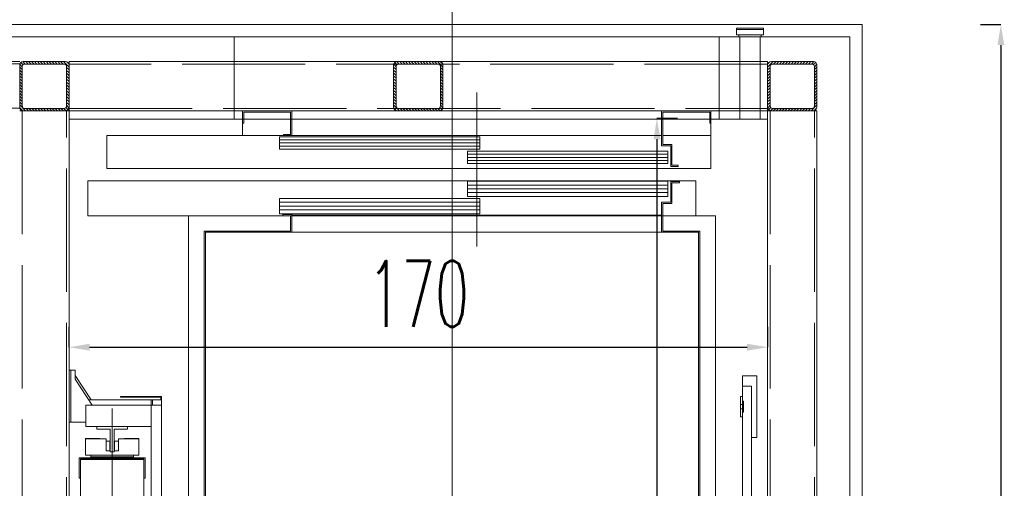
# Model space of a CAD drawing. Header units: millimetres. Extents: x 402 to 79005, y -7782 to 89952.
# Tile 119 of 256: x 26284 to 26524, y 22415 to 22529. Entities that reach past the tile are written whole.
import ezdxf

# ---------------------------------------------------------------- set-up
doc = ezdxf.new("R2010")
doc.units = ezdxf.units.MM
doc.header["$LTSCALE"] = 10
doc.linetypes.add('ACAD_ISO02W100', pattern=[15, 12, -3])
doc.linetypes.add('ACAD_ISO04W100', pattern=[30, 24, -3, 0, -3])
doc.layers.get('0').update_dxf_attribs({"lineweight": 0})
doc.layers.get('Defpoints').update_dxf_attribs({"color": 253})
for name, color, linetype, lineweight in [('0_A_DŹWIG OSOBOWY', 5, 'Continuous', 0), ('0_A_WYMIAROWANIE', 1, 'Continuous', 5), ('0_SZKLANA ELEWACJA SZYBU WINDOWEGO', 132, 'Continuous', 0), ('0_wymiarowanie', 1, 'Continuous', 0), ('A_SZYB WINDOWY', 7, 'Continuous', 0), ('AS_Belki', 145, 'Continuous', 0)]:
    doc.layers.add(name, color=color, linetype=linetype, lineweight=lineweight)
doc.styles.add('SIMPLEXD', font='simplex.shx', dxfattribs={"width": 0.6})
doc.dimstyles.new('1-100', dxfattribs={"dimtxt": 16, "dimasz": 5, "dimexe": 0, "dimexo": 0, "dimgap": 5, "dimtad": 1, "dimdec": 1, "dimtxsty": 'SIMPLEXD', "dimcen": 5, "dimclrt": 256, "dimadec": 0, "dimazin": 0, "dimtfac": 1, "dimtdec": 0, "dimtix": 1, "dimtmove": 1, "dimatfit": 3, "dimldrblk": 'LP', "dimfxl": 0, "dimarcsym": 0})

# ---------------------------------------------------------------- blocks, each defined once
blk = doc.blocks.new('zw$BBA8')
for p, q in [((630.1, 106.1), (630.1, 3306.1)), ((1387.6, 3252.1), (1322.6, 3252.1)), ((1322.6, 3252.1), (1322.6, 3249.1)), ((1387.6, 3249.1), (1322.6, 3249.1)), ((1322.6, 3249.1), (1322.6, 3236.1)), ((1322.6, 3249.1), (1387.6, 3249.1)), ((1322.6, 3236.1), (1387.6, 3236.1)), ((1382.6, 3236.1), (1327.6, 3236.1)), ((1327.6, 3236.1), (1327.6, 3231.1)), ((1382.6, 3231.1), (1382.6, 3236.1)), ((1387.6, 3249.1), (1387.6, 3252.1)), ((1387.6, 3236.1), (1387.6, 3249.1)), ((-301.9, 3231.1), (-501.9, 3231.1)), ((100.1, 3231.1), (-301.9, 3231.1)), ((100.1, 3031.1), (100.1, 3231.1)), ((1280.1, 3231.1), (100.1, 3231.1)), ((100.1, 3231.1), (100.1, 3111.1)), ((1330.1, 3231.1), (1280.1, 3231.1)), ((1280.1, 3231.1), (1280.1, 3031.1)), ((1280.1, 3111.1), (1280.1, 3231.1)), ((1327.6, 3231.1), (1382.6, 3231.1)), ((1380.1, 3231.1), (1330.1, 3231.1)), ((1330.1, 3031.1), (1330.1, 3231.1)), ((1398.1, 3231.1), (1380.1, 3231.1)), ((1380.1, 3231.1), (1380.1, 3031.1)), ((1598.1, 3231.1), (1398.1, 3231.1)), ((1598.1, 181.1), (1598.1, 3231.1)), ((100.1, 3111.1), (100.1, 3031.1)), ((690.1, 2721.1), (690.1, 3096.1)), ((1280.1, 3031.1), (1280.1, 3111.1)), ((120.1, 3051.1), (120.1, 3021.1)), ((240.1, 3051.1), (120.1, 3051.1)), ((123.1, 3021.1), (123.1, 3048.1)), ((123.1, 3048.1), (237.1, 3048.1)), ((237.1, 3048.1), (237.1, 2994.1)), ((240.1, 2991.1), (240.1, 3051.1)), ((1140.1, 3051.1), (1140.1, 2966.1)), ((1260.1, 3051.1), (1140.1, 3051.1)), ((1143.1, 2969.1), (1143.1, 3048.1)), ((1143.1, 3048.1), (1257.1, 3048.1)), ((1257.1, 3048.1), (1257.1, 3021.1)), ((1260.1, 3021.1), (1260.1, 3051.1)), ((-301.9, 3031.1), (-301.9, 2421.1)), ((-301.9, 3031.1), (100.1, 3031.1)), ((-301.9, 381.1), (-301.9, 3031.1)), ((100.1, 3031.1), (120.1, 3031.1)), ((120.1, 3021.1), (123.1, 3021.1)), ((120.1, 3021.1), (120.1, 2991.1)), ((123.1, 3031.1), (237.1, 3031.1)), ((240.1, 3031.1), (1140.1, 3031.1)), ((1143.1, 3031.1), (1257.1, 3031.1)), ((1257.1, 3021.1), (1260.1, 3021.1)), ((1260.1, 3031.1), (1280.1, 3031.1)), ((1260.1, 2991.1), (1260.1, 3021.1)), ((1280.1, 3031.1), (1330.1, 3031.1)), ((1330.1, 3031.1), (1380.1, 3031.1)), ((1380.1, 3031.1), (1398.1, 3031.1)), ((1398.1, 2106.1), (1398.1, 3031.1)), ((1398.1, 3031.1), (1398.1, 381.1)), ((1140.1, 2991.1), (-209.9, 2991.1)), ((-209.9, 2991.1), (-209.9, 2911.1)), ((120.1, 2991.1), (220.1, 2991.1)), ((697.5, 2988.1), (210.1, 2988.1)), ((210.1, 2988.1), (210.1, 2958.1)), ((697.6, 2980.6), (210.1, 2980.6)), ((697.6, 2973.1), (210.1, 2973.1)), ((237.1, 2994.1), (220.1, 2994.1)), ((220.1, 2994.1), (220.1, 2991.1)), ((220.1, 2991.1), (240.1, 2991.1)), ((240.1, 2991.1), (1140.1, 2991.1)), ((697.5, 2958.1), (697.5, 2988.1)), ((1260.1, 2991.1), (1143.1, 2991.1)), ((1143.1, 2991.1), (1260.1, 2991.1)), ((1260.1, 2911.1), (1260.1, 2991.1)), ((697.6, 2965.6), (210.1, 2965.6)), ((210.1, 2958.1), (697.5, 2958.1)), ((1155, 2953.1), (667.6, 2953.1)), ((667.6, 2953.1), (667.6, 2923.1)), ((1140.1, 2966.1), (1162.1, 2966.1)), ((1165.1, 2969.1), (1143.1, 2969.1)), ((1155, 2923.1), (1155, 2953.1)), ((1162.1, 2966.1), (1162.1, 2916.1)), ((1165.1, 2919.1), (1165.1, 2969.1)), ((1155.1, 2945.6), (667.6, 2945.6)), ((1155.1, 2938.1), (667.6, 2938.1)), ((1155.1, 2930.6), (667.6, 2930.6)), ((667.6, 2923.1), (1155, 2923.1)), ((-209.9, 2911.1), (1260.1, 2911.1)), ((1162.1, 2916.1), (1180.1, 2916.1)), ((1180.1, 2919.1), (1165.1, 2919.1)), ((1180.1, 2916.1), (1180.1, 2919.1)), ((1223.6, 2881.1), (-255.9, 2881.1)), ((-255.9, 2881.1), (-255.9, 2796.1)), ((1155, 2880.1), (667.6, 2880.1)), ((667.6, 2880.1), (667.6, 2843.1)), ((1155, 2843.1), (1155, 2880.1)), ((1183.6, 2879.1), (1162.1, 2879.1)), ((1162.1, 2879.1), (1162.1, 2829.1)), ((1165.1, 2876.1), (1183.6, 2876.1)), ((1165.1, 2826.1), (1165.1, 2876.1)), ((1183.6, 2876.1), (1183.6, 2879.1)), ((1223.6, 2796.1), (1223.6, 2881.1)), ((1155.1, 2870.9), (667.6, 2870.9)), ((1155.1, 2861.6), (667.6, 2861.6)), ((1155.1, 2852.4), (667.6, 2852.4)), ((697.5, 2838.1), (210.1, 2838.1)), ((210.1, 2838.1), (210.1, 2801.1)), ((697.6, 2828.9), (210.1, 2828.9)), ((667.6, 2843.1), (1155, 2843.1)), ((697.5, 2801.1), (697.5, 2838.1)), ((1162.1, 2829.1), (1140.1, 2829.1)), ((1140.1, 2829.1), (1140.1, 2756.1)), ((697.6, 2819.6), (210.1, 2819.6)), ((697.6, 2810.4), (210.1, 2810.4)), ((1143.1, 2826.1), (1165.1, 2826.1)), ((1143.1, 2759.1), (1143.1, 2826.1)), ((-255.9, 2796.1), (218.6, 2796.1)), ((-10.9, 2796.1), (-10.9, 616.1)), ((1271.1, 2796.1), (-10.9, 2796.1)), ((-10.9, 2796.1), (-10.9, 616.1)), ((1271.1, 2796.1), (-10.9, 2796.1)), ((-10.9, 2796.1), (-10.9, 616.1)), ((1271.1, 2796.1), (-10.9, 2796.1)), ((-10.9, 2796.1), (-10.9, 616.1)), ((1271.1, 2796.1), (-10.9, 2796.1)), ((210.1, 2801.1), (697.5, 2801.1)), ((240.1, 2799.1), (218.6, 2799.1)), ((218.6, 2799.1), (218.6, 2796.1)), ((218.6, 2796.1), (237.1, 2796.1)), ((237.1, 2796.1), (237.1, 2759.1)), ((240.1, 2756.1), (240.1, 2799.1)), ((1140.1, 2797.6), (240.1, 2797.6)), ((1143.1, 2796.1), (1223.6, 2796.1)), ((1271.1, 616.1), (1271.1, 2796.1)), ((1271.1, 616.1), (1271.1, 2796.1)), ((1271.1, 616.1), (1271.1, 2796.1)), ((1271.1, 616.1), (1271.1, 2796.1)), ((27.1, 2759.1), (27.1, 1836.1)), ((237.1, 2759.1), (27.1, 2759.1)), ((30.1, 1916.1), (30.1, 2756.1)), ((30.1, 2756.1), (240.1, 2756.1)), ((30.1, 2756.1), (30.1, 1916.1)), ((1230.1, 2756.1), (30.1, 2756.1)), ((1140.1, 2756.1), (1230.1, 2756.1)), ((1233.1, 2759.1), (1143.1, 2759.1)), ((1230.1, 2756.1), (1230.1, 2106.1)), ((1230.1, 1916.1), (1230.1, 2756.1)), ((1233.1, 2106.1), (1233.1, 2759.1)), ((-301.9, 2421.1), (-301.9, 2294.1)), ((-297.9, 2421.1), (-301.9, 2421.1)), ((-286.9, 2421.1), (-297.9, 2421.1)), ((-297.9, 2421.1), (-297.9, 2294.1)), ((-297.9, 2294.1), (-297.9, 2421.1)), ((-286.9, 2399.1), (-286.9, 2421.1)), ((-247.9, 2349.1), (-286.9, 2408.1)), ((-245.3, 2336.1), (-286.9, 2399.1)), ((1372.1, 2407.1), (1337.1, 2407.1)), ((1337.1, 2407.1), (1337.1, 2382.1)), ((1372.1, 2257.1), (1372.1, 2407.1)), ((1359.1, 2382.1), (1337.1, 2382.1)), ((1337.1, 2382.1), (1337.1, 2345.4)), ((1359.1, 2106.1), (1359.1, 2382.1)), ((-101.9, 2349.1), (-253.9, 2349.1)), ((-176.9, 2357.1), (-176.9, 2355.1)), ((-76.9, 2357.1), (-176.9, 2357.1)), ((-176.9, 2355.1), (-78.9, 2355.1)), ((-101.9, 2349.1), (-101.9, 2336.1)), ((-98.9, 2349.1), (-101.9, 2349.1)), ((-76.9, 2349.1), (-98.9, 2349.1)), ((-98.9, 2349.1), (-98.9, 2336.1)), ((-98.9, 2336.1), (-98.9, 2349.1)), ((-78.9, 2355.1), (-78.9, 2349.1)), ((-76.9, 2349.1), (-76.9, 2357.1)), ((-76.9, 2336.1), (-76.9, 2349.1)), ((1337.1, 2357.1), (1332.1, 2357.1)), ((1332.1, 2357.1), (1332.1, 2337.1)), ((1337.1, 2337.1), (1337.1, 2357.1)), ((-260.9, 2336.1), (-260.9, 2284.1)), ((-101.9, 2336.1), (-260.9, 2336.1)), ((-196.9, 2328.1), (-196.9, 1084.1)), ((-76.9, 2336.1), (-101.9, 2336.1)), ((-101.9, 2336.1), (-101.9, 1856.1)), ((-76.9, 1076.1), (-76.9, 2336.1)), ((1337.1, 2337.1), (1332.1, 2337.1)), ((1332.1, 2337.1), (1332.1, 2327.1)), ((1332.1, 2327.1), (1337.1, 2327.1)), ((1332.1, 2327.1), (1332.1, 2307.1)), ((1339.1, 2345.4), (1337.1, 2345.4)), ((1337.1, 2345.4), (1337.1, 2318.9)), ((1337.1, 2327.1), (1337.1, 2337.1)), ((1337.1, 2307.1), (1337.1, 2327.1)), ((1339.1, 2318.9), (1339.1, 2345.4)), ((1332.1, 2307.1), (1337.1, 2307.1)), ((1337.1, 2318.9), (1337.1, 2106.1)), ((1337.1, 2318.9), (1339.1, 2318.9)), ((-301.9, 2294.1), (-301.9, 1118.1)), ((-301.9, 2294.1), (-297.9, 2294.1)), ((-297.9, 2294.1), (-260.9, 2294.1)), ((-260.9, 2284.1), (-101.9, 2284.1)), ((-234.4, 2284.1), (-234.4, 2277.1)), ((-159.4, 2284.1), (-234.4, 2284.1)), ((-234.4, 2277.1), (-201.9, 2277.1)), ((-201.9, 2277.1), (-201.9, 2222.1)), ((-191.9, 2222.1), (-191.9, 2277.1)), ((-191.9, 2277.1), (-159.4, 2277.1)), ((-159.4, 2277.1), (-159.4, 2284.1)), ((-261.9, 2254.6), (-261.9, 2253.6)), ((-226.9, 2254.6), (-261.9, 2254.6)), ((-211.9, 2253.6), (-261.9, 2253.6)), ((-261.9, 2253.6), (-261.9, 2214.6)), ((-226.9, 2253.6), (-226.9, 2254.6)), ((-211.9, 2224.6), (-211.9, 2253.6)), ((-131.9, 2253.6), (-181.9, 2253.6)), ((-181.9, 2253.6), (-181.9, 2224.6)), ((-131.9, 2254.6), (-166.9, 2254.6)), ((-166.9, 2254.6), (-166.9, 2253.6)), ((-131.9, 2253.6), (-131.9, 2254.6)), ((-131.9, 2214.6), (-131.9, 2253.6)), ((1359.1, 2257.1), (1372.1, 2257.1)), ((-211.9, 2248.6), (-211.9, 2224.6)), ((-202.9, 2248.6), (-211.9, 2248.6)), ((-202.9, 2224.6), (-202.9, 2248.6)), ((-190.9, 2248.6), (-190.9, 2224.6)), ((-181.9, 2248.6), (-190.9, 2248.6)), ((-181.9, 2224.6), (-181.9, 2248.6)), ((-116.9, 2208.1), (-276.9, 2208.1)), ((-276.9, 2208.1), (-276.9, 2158.1)), ((-273.9, 2205.1), (-119.9, 2205.1)), ((-273.9, 2158.1), (-273.9, 2205.1)), ((-261.9, 2214.6), (-131.9, 2214.6)), ((-248.9, 2214.6), (-248.9, 2210.6)), ((-248.9, 2210.6), (-144.9, 2210.6)), ((-248.9, 2210.6), (-248.9, 2208.1)), ((-201.9, 2224.6), (-211.9, 2224.6)), ((-201.9, 2222.1), (-191.9, 2222.1)), ((-181.9, 2224.6), (-191.9, 2224.6)), ((-144.9, 2210.6), (-144.9, 2214.6)), ((-144.9, 2208.1), (-144.9, 2210.6)), ((-119.9, 2205.1), (-119.9, 2158.1)), ((-116.9, 2158.1), (-116.9, 2208.1)), ((-119.9, 2204.1), (-273.9, 2204.1)), ((-273.9, 2204.1), (-273.9, 1208.1)), ((-119.9, 1856.1), (-119.9, 2204.1)), ((-276.9, 2158.1), (-273.9, 2158.1)), ((-119.9, 2158.1), (-116.9, 2158.1))]:
    blk.add_line(p, q)
blk = doc.blocks.new('*D3960')
at = {"layer": '0_wymiarowanie', "color": 0, "lineweight": -2}
for p, q in [((26295.95, 22454.74), (26295.95, 22449.74)), ((26465.95, 22454.74), (26465.95, 22449.74)), ((26300.95, 22449.74), (26460.95, 22449.74))]:
    blk.add_line(p, q, dxfattribs=at)
at = {"layer": '0_wymiarowanie', "color": 0, "lineweight": 9}
for points in [[(26300.95, 22450.58), (26300.95, 22448.91), (26295.95, 22449.74)], [(26460.95, 22448.91), (26460.95, 22450.58), (26465.95, 22449.74)]]:
    blk.add_solid(points, dxfattribs=at)
at = {"layer": 'Defpoints', "color": 0, "lineweight": 9}
for p in [(26295.95, 22477.78), (26465.95, 22477.78), (26465.95, 22449.74)]:
    blk.add_point(p, dxfattribs=at)
at = {"layer": '0_wymiarowanie', "insert": (26380.95, 22462.74), "char_height": 16, "attachment_point": 5, "style": 'SIMPLEXD'}
blk.add_mtext('170', dxfattribs=at)
blk = doc.blocks.new('LP')
for p, q in [((0, 1), (0, 0)), ((0, 0), (-1, 0)), ((0, -1), (0, 0)), ((0, 0), (1, 0))]:
    blk.add_line(p, q)
at = {"const_width": 0.2}
blk.add_lwpolyline([(0.707, 0.707), (-0.707, -0.707)], dxfattribs=at)
blk = doc.blocks.new('*D3961')
at = {"layer": '0_wymiarowanie', "color": 0, "lineweight": -2}
for p, q in [((26444.01, 22505.31), (26439.01, 22505.31)), ((26439.01, 22500.31), (26439.01, 22245.31)), ((26444.01, 22240.31), (26439.01, 22240.31))]:
    blk.add_line(p, q, dxfattribs=at)
at = {"layer": '0_wymiarowanie', "color": 0, "lineweight": 9}
for points in [[(26439.85, 22500.31), (26438.18, 22500.31), (26439.01, 22505.31)], [(26438.18, 22245.31), (26439.85, 22245.31), (26439.01, 22240.31)]]:
    blk.add_solid(points, dxfattribs=at)
at = {"layer": 'Defpoints', "color": 0, "lineweight": 9}
for p in [(26453.11, 22505.31), (26439.01, 22240.31), (26447.08, 22240.31)]:
    blk.add_point(p, dxfattribs=at)
at = {"layer": '0_wymiarowanie', "insert": (26426.01, 22372.81), "char_height": 16, "attachment_point": 5, "rotation": 90, "style": 'SIMPLEXD'}
blk.add_mtext('265', dxfattribs=at)
blk = doc.blocks.new('*D4050')
at = {"layer": '0_A_WYMIAROWANIE', "color": 0, "lineweight": -2}
for p, q in [((26208.95, 22558.47), (26208.95, 22563.47)), ((26483.95, 22563.47), (26213.95, 22563.47)), ((26488.95, 22558.47), (26488.95, 22563.47))]:
    blk.add_line(p, q, dxfattribs=at)
at = {"layer": '0_A_WYMIAROWANIE', "color": 0, "lineweight": 9}
for points in [[(26213.95, 22564.31), (26213.95, 22562.64), (26208.95, 22563.47)], [(26483.95, 22562.64), (26483.95, 22564.31), (26488.95, 22563.47)]]:
    blk.add_solid(points, dxfattribs=at)
at = {"layer": 'Defpoints', "color": 0, "lineweight": 9}
for p in [(26208.95, 22563.47), (26208.95, 22518.3), (26488.95, 22518.3)]:
    blk.add_point(p, dxfattribs=at)
at = {"layer": '0_A_WYMIAROWANIE', "insert": (26348.95, 22576.47), "char_height": 16, "attachment_point": 5, "style": 'SIMPLEXD'}
blk.add_mtext('280', dxfattribs=at)
blk = doc.blocks.new('*D4051')
at = {"layer": '0_A_WYMIAROWANIE', "color": 0, "lineweight": -2}
for p, q in [((26517.71, 22528.19), (26522.71, 22528.19)), ((26522.71, 22523.19), (26522.71, 22205.65)), ((26517.71, 22200.65), (26522.71, 22200.65))]:
    blk.add_line(p, q, dxfattribs=at)
at = {"layer": '0_A_WYMIAROWANIE', "color": 0, "lineweight": 9}
for points in [[(26523.54, 22523.19), (26521.88, 22523.19), (26522.71, 22528.19)], [(26521.88, 22205.65), (26523.54, 22205.65), (26522.71, 22200.65)]]:
    blk.add_solid(points, dxfattribs=at)
at = {"layer": 'Defpoints', "color": 0, "lineweight": 9}
for p in [(26488.95, 22528.19), (26488.95, 22200.65), (26522.71, 22200.65)]:
    blk.add_point(p, dxfattribs=at)
at = {"layer": '0_A_WYMIAROWANIE', "insert": (26508.19, 22364.42), "char_height": 16, "attachment_point": 5, "rotation": 90, "style": 'SIMPLEXD'}
blk.add_mtext('327,5', dxfattribs=at)

msp = doc.modelspace()

# ---------------------------------------------------------------- hatches: boundary and pattern name
at = {"layer": 'AS_Belki'}
h = msp.add_hatch(dxfattribs=at)
h.set_pattern_fill('HYPECUTREGION', color=10, scale=0.5, angle=270, style=0, pattern_type=2)
h.set_pattern_definition([(315, (26323.57455, 22297.1887), (0.3535534, 0.3535534), [])])
h.paths.add_polyline_path([(26295.953, 22508.089), (26295.953, 22518.289, 0.4142136), (26295.053, 22519.189), (26284.853, 22519.189, 0.4142136), (26283.953, 22518.289), (26283.953, 22508.089, 0.4142136), (26284.853, 22507.189), (26295.053, 22507.189, 0.4142136)], flags=0)
h.paths.add_polyline_path([(26295.353, 22517.989), (26295.353, 22508.389, -0.4142136), (26294.753, 22507.789), (26285.153, 22507.789, -0.4142136), (26284.553, 22508.389), (26284.553, 22517.989, -0.4142136), (26285.153, 22518.589), (26294.753, 22518.589, -0.4142136)], flags=0)
h = msp.add_hatch(dxfattribs=at)
h.set_pattern_fill('HYPECUTREGION', color=10, scale=0.5, angle=270, style=0, pattern_type=2)
h.set_pattern_definition([(315, (26414.57455, 22297.1887), (0.3535534, 0.3535534), [])])
h.paths.add_polyline_path([(26386.953, 22508.089), (26386.953, 22518.289, 0.4142136), (26386.053, 22519.189), (26375.853, 22519.189, 0.4142136), (26374.953, 22518.289), (26374.953, 22508.089, 0.4142136), (26375.853, 22507.189), (26386.053, 22507.189, 0.4142136)], flags=0)
h.paths.add_polyline_path([(26386.353, 22517.989), (26386.353, 22508.389, -0.4142136), (26385.753, 22507.789), (26376.153, 22507.789, -0.4142136), (26375.553, 22508.389), (26375.553, 22517.989, -0.4142136), (26376.153, 22518.589), (26385.753, 22518.589, -0.4142136)], flags=0)
h = msp.add_hatch(dxfattribs=at)
h.set_pattern_fill('HYPECUTREGION', color=10, scale=0.5, angle=270, style=0, pattern_type=2)
h.set_pattern_definition([(225, (26438.3318, 22297.1887), (-0.3535534, 0.3535534), [])])
h.paths.add_polyline_path([(26465.953, 22508.089), (26465.953, 22518.289, -0.4142136), (26466.853, 22519.189), (26477.053, 22519.189, -0.4142136), (26477.953, 22518.289), (26477.953, 22508.089, -0.4142136), (26477.053, 22507.189), (26466.853, 22507.189, -0.4142136)], flags=0)
h.paths.add_polyline_path([(26466.553, 22517.989), (26466.553, 22508.389, 0.4142136), (26467.153, 22507.789), (26476.753, 22507.789, 0.4142136), (26477.353, 22508.389), (26477.353, 22517.989, 0.4142136), (26476.753, 22518.589), (26467.153, 22518.589, 0.4142136)], flags=0)

# ---------------------------------------------------------------- linework, layer by layer
at = {"layer": '0_A_DŹWIG OSOBOWY', "lineweight": 0}
msp.add_lwpolyline([(26295.953, 22240.189), (26465.953, 22240.189), (26465.953, 22505.189), (26295.953, 22505.189)], close=True, dxfattribs=at)
at = {"layer": '0_SZKLANA ELEWACJA SZYBU WINDOWEGO'}
for points in [[(26208.953, 22528.189), (26488.953, 22528.189), (26488.953, 22217.189), (26208.953, 22217.189)], [(26211.953, 22525.189), (26485.953, 22525.189), (26485.953, 22220.189), (26211.953, 22220.189)]]:
    msp.add_lwpolyline(points, close=True, dxfattribs=at)
at = {"layer": 'AS_Belki', "linetype": 'Continuous', "ltscale": 0.25}
for p, q in [((26283.953, 22519.229), (26227.953, 22519.229)), ((26295.053, 22519.189), (26284.853, 22519.189)), ((26295.953, 22518.289), (26295.953, 22519.189)), ((26465.953, 22519.189), (26295.953, 22519.189)), ((26386.053, 22519.189), (26375.853, 22519.189)), ((26465.953, 22518.289), (26465.953, 22519.189)), ((26466.853, 22519.189), (26477.053, 22519.189)), ((26283.953, 22518.289), (26283.953, 22508.089)), ((26284.553, 22508.389), (26284.553, 22517.989)), ((26285.153, 22518.589), (26294.753, 22518.589)), ((26295.353, 22517.989), (26295.353, 22508.389)), ((26295.953, 22518.289), (26295.953, 22508.089)), ((26374.953, 22518.289), (26374.953, 22508.089)), ((26375.553, 22508.389), (26375.553, 22517.989)), ((26376.153, 22518.589), (26385.753, 22518.589)), ((26386.353, 22517.989), (26386.353, 22508.389)), ((26386.953, 22518.289), (26386.953, 22508.089)), ((26465.953, 22518.289), (26465.953, 22508.089)), ((26466.553, 22517.989), (26466.553, 22508.389)), ((26476.753, 22518.589), (26467.153, 22518.589)), ((26477.353, 22508.389), (26477.353, 22517.989)), ((26477.953, 22518.289), (26477.953, 22508.089)), ((26283.953, 22507.189), (26284.853, 22507.189)), ((26284.853, 22507.189), (26295.053, 22507.189)), ((26294.753, 22507.789), (26285.153, 22507.789)), ((26295.053, 22507.189), (26295.953, 22507.189)), ((26295.953, 22507.189), (26295.953, 22508.089)), ((26295.953, 22238.189), (26295.953, 22507.189)), ((26295.953, 22507.189), (26465.953, 22507.189)), ((26375.853, 22507.189), (26386.053, 22507.189)), ((26385.753, 22507.789), (26376.153, 22507.789)), ((26465.953, 22507.189), (26465.953, 22508.089)), ((26465.953, 22507.189), (26465.953, 22238.189)), ((26465.953, 22507.189), (26466.853, 22507.189)), ((26477.053, 22507.189), (26466.853, 22507.189)), ((26467.153, 22507.789), (26476.753, 22507.789)), ((26477.053, 22507.189), (26477.953, 22507.189)), ((26477.953, 22238.189), (26477.953, 22507.189))]:
    msp.add_line(p, q, dxfattribs=at)
at = {"layer": 'AS_Belki', "color": 84, "linetype": 'ACAD_ISO02W100', "ltscale": 0.25}
for p, q in [((26283.953, 22518.629), (26227.953, 22518.629)), ((26465.953, 22518.589), (26295.953, 22518.589)), ((26227.953, 22507.829), (26283.953, 22507.829)), ((26284.553, 22507.189), (26284.553, 22238.189)), ((26295.353, 22238.189), (26295.353, 22507.189)), ((26295.953, 22507.789), (26465.953, 22507.789)), ((26466.553, 22507.189), (26466.553, 22238.189)), ((26477.353, 22238.189), (26477.353, 22507.189))]:
    msp.add_line(p, q, dxfattribs=at)
at = {"layer": 'AS_Belki', "color": 10, "linetype": 'ACAD_ISO04W100', "ltscale": 0.25}
for p, q in [((26283.953, 22507.189), (26283.953, 22507.189)), ((26477.953, 22507.189), (26477.953, 22507.189))]:
    msp.add_line(p, q, dxfattribs=at)
at = {"layer": 'AS_Belki', "linetype": 'Continuous', "ltscale": 0.25}
for centre, start, end in [((26284.853, 22518.289), 90, 180), ((26295.053, 22518.289), 0, 90), ((26375.853, 22518.289), 90, 180), ((26386.053, 22518.289), 0, 90), ((26466.853, 22518.289), 90, 180), ((26477.053, 22518.289), 0, 90), ((26284.853, 22508.089), 180, 270), ((26295.053, 22508.089), 270, 0), ((26375.853, 22508.089), 180, 270), ((26386.053, 22508.089), 270, 0), ((26466.853, 22508.089), 180, 270), ((26477.053, 22508.089), 270, 0)]:
    msp.add_arc(centre, 0.9, start, end, dxfattribs=at)
at = {"layer": 'AS_Belki', "linetype": 'Continuous', "ltscale": 0.25, "extrusion": (-1.5136e-13, 6.27875e-14, -1)}
for centre in [(-26285.153, 22517.989, 0), (-26376.153, 22517.989, 0)]:
    msp.add_arc(centre, 0.6, 0, 90, dxfattribs=at)
at = {"layer": 'AS_Belki', "linetype": 'Continuous', "ltscale": 0.25, "extrusion": (1.76696e-13, 3.78956e-14, -1)}
for centre in [(-26294.753, 22517.989, 0), (-26385.753, 22517.989, 0)]:
    msp.add_arc(centre, 0.6, 90, 180, dxfattribs=at)
at = {"layer": 'AS_Belki', "linetype": 'Continuous', "ltscale": 0.25, "extrusion": (-1.76696e-13, 3.78956e-14, -1)}
msp.add_arc((-26467.153, 22517.989, 0), 0.6, 0, 90, dxfattribs=at)
at = {"layer": 'AS_Belki', "linetype": 'Continuous', "ltscale": 0.25, "extrusion": (1.5136e-13, 6.27875e-14, -1)}
msp.add_arc((-26476.753, 22517.989, 0), 0.6, 90, 180, dxfattribs=at)
at = {"layer": 'AS_Belki', "linetype": 'Continuous', "ltscale": 0.25, "extrusion": (-1.5136e-13, -6.27875e-14, -1)}
for centre in [(-26285.153, 22508.389, 0), (-26376.153, 22508.389, 0)]:
    msp.add_arc(centre, 0.6, 270, 0, dxfattribs=at)
at = {"layer": 'AS_Belki', "linetype": 'Continuous', "ltscale": 0.25, "extrusion": (6.30096e-14, -1.51582e-13, -1)}
for centre in [(-26294.753, 22508.389, 0), (-26385.753, 22508.389, 0)]:
    msp.add_arc(centre, 0.6, 180, 270, dxfattribs=at)
at = {"layer": 'AS_Belki', "linetype": 'Continuous', "ltscale": 0.25, "extrusion": (-6.30096e-14, -1.51582e-13, -1)}
msp.add_arc((-26467.153, 22508.389, 0), 0.6, 270, 0, dxfattribs=at)
at = {"layer": 'AS_Belki', "linetype": 'Continuous', "ltscale": 0.25, "extrusion": (1.5136e-13, -6.27875e-14, -1)}
msp.add_arc((-26476.753, 22508.389, 0), 0.6, 180, 270, dxfattribs=at)

# ---------------------------------------------------------------- block references
at = {"layer": 'A_SZYB WINDOWY', "xscale": 0.09999999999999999, "yscale": 0.09999999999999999, "zscale": 0.09999999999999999}
msp.add_blockref('zw$BBA8', (26326.147, 22202.078), dxfattribs=at)

# ---------------------------------------------------------------- dimensions: what is measured, and where the dimension line sits
at = {"layer": '0_A_WYMIAROWANIE', "color": 1}
dim = msp.add_linear_dim(base=(26208.953, 22563.474), p1=(26488.953, 22518.304), p2=(26208.953, 22518.304), dimstyle='1-100', dxfattribs=at)
dim.commit()
dim.dimension.update_dxf_attribs({"geometry": '*D4050', "text_midpoint": (26348.953, 22576.474)})
dim = msp.add_linear_dim(base=(26522.709, 22200.648), p1=(26488.953, 22528.189), p2=(26488.953, 22200.648), angle=90, dimstyle='1-100', dxfattribs=at)
dim.commit()
dim.dimension.update_dxf_attribs({"geometry": '*D4051', "text_midpoint": (26508.185, 22364.418)})
at = {"layer": '0_wymiarowanie'}
dim = msp.add_linear_dim(base=(26439.012, 22240.311), p1=(26453.109, 22505.311), p2=(26447.077, 22240.311), angle=90, dimstyle='1-100', dxfattribs=at)
dim.commit()
dim.dimension.update_dxf_attribs({"geometry": '*D3961', "text_midpoint": (26426.012, 22372.811)})
dim = msp.add_linear_dim(base=(26465.953, 22449.744), p1=(26295.953, 22477.783), p2=(26465.953, 22477.783), dimstyle='1-100', dxfattribs=at)
dim.commit()
dim.dimension.update_dxf_attribs({"geometry": '*D3960', "text_midpoint": (26380.953, 22462.744)})

doc.saveas('drawing.dxf')
